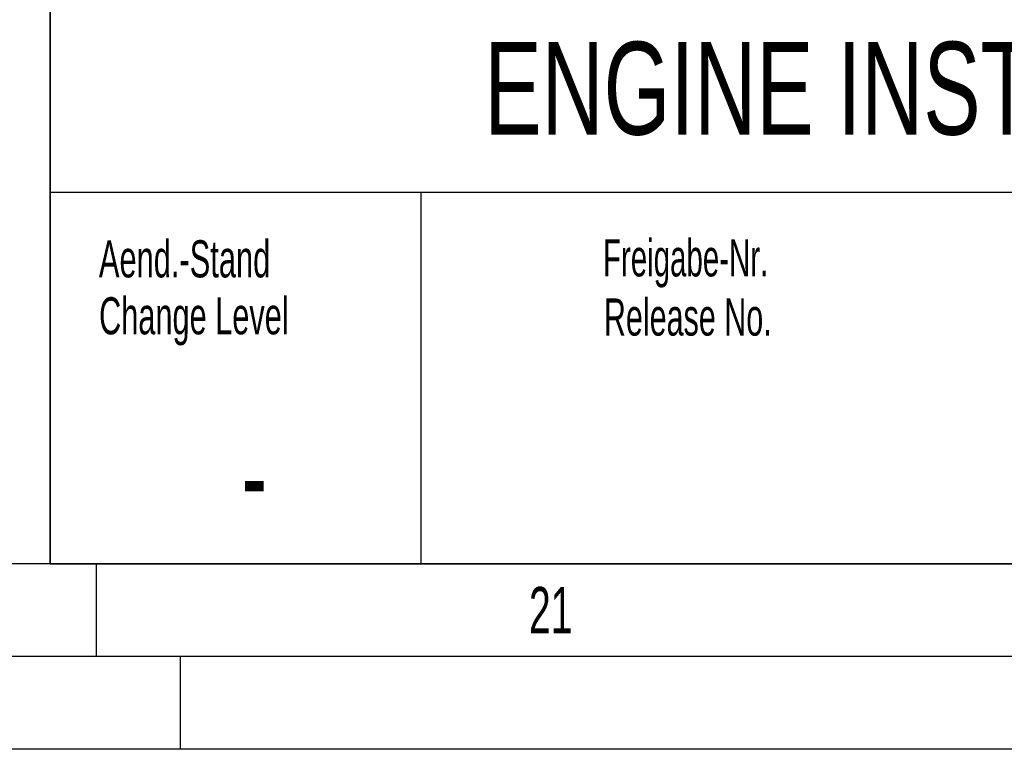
# Model space of a CAD drawing. Header units: millimetres. Extents: x 0 to 1189, y 0 to 841.
# Tile 58 of 82: x 990 to 1043, y 0 to 39. Entities that reach past the tile are written whole.
import ezdxf
from ezdxf.enums import TextEntityAlignment as Align

# ---------------------------------------------------------------- set-up
doc = ezdxf.new("R2010")
doc.units = ezdxf.units.MM
doc.header["$LTSCALE"] = 65.395
doc.layers.get('0').update_dxf_attribs({"linetype": 'CONTINUOUS'})
doc.styles.get("Standard").update_dxf_attribs({"font": 'txt', "width": 0.6})
doc.styles.add('TEXTSTYLE_2', font='txt')
doc.styles.add('TEXTSTYLE_3', font='txt', dxfattribs={"width": 0.8})

# ---------------------------------------------------------------- blocks, each defined once
blk = doc.blocks.new('*T996')
at = {"color": 5, "linetype": 'Continuous'}
for p, q in [((0, 0), (187, 0)), ((0, 0), (0, -75)), ((187, 0), (187, -75)), ((0, -75), (187, -75))]:
    blk.add_line(p, q, dxfattribs=at)
at = {"color": 2, "linetype": 'Continuous', "style": 'TEXTSTYLE_3'}
for s, width, p in [('6M32E_CFWS', 0.738095, (73.4, -6.75)), ('1.6', 0.547619, (113.757, -6.75)), ('6M32E_CFWS', 0.738095, (73.4, -13.25)), ('1.5', 0.52381, (113.757, -13.25))]:
    blk.add_text(s, height=5, dxfattribs=dict(at, width=width)).set_placement(p)
for s, width, p in [('W882', 0.833333, (81.679, -22.5)), ('1:20', 0.529762, (128.405, -22.5)), ('-', 0.619048, (11, -72.75))]:
    blk.add_text(s, height=5, dxfattribs=dict(at, width=width)).set_placement(p, align=Align.CENTER)
for s, width, p in [('~37000', 0.678571, (185.6, -22.5)), ('1', 0.47619, (185.6, -62.75)), ('1', 0.47619, (185.6, -73.25))]:
    blk.add_text(s, height=5, dxfattribs=dict(at, width=width)).set_placement(p, align=Align.RIGHT)
at = {"color": 5, "linetype": 'Continuous', "width": 0.761905}
blk.add_text('mK', height=2, dxfattribs=at).set_placement((45.071, -31), align=Align.CENTER)
at = {"color": 7, "linetype": 'Continuous', "style": 'TEXTSTYLE_3'}
for s, width, p in [('Motor - Einbauzeichnung', 0.602484, (23.4, -43.125)), ('ENGINE INSTALLATION DRAWING', 0.69224, (23.4, -51.875))]:
    blk.add_text(s, height=5, dxfattribs=dict(at, width=width)).set_placement(p)
at = {"color": 7, "linetype": 'Continuous', "style": 'TEXTSTYLE_3', "width": 0.738095}
blk.add_text('6M32E CFWS', height=5, dxfattribs=at).set_placement((121.5, -72.75), align=Align.CENTER)

msp = doc.modelspace()

# ---------------------------------------------------------------- linework, layer by layer
at = {"color": 6, "linetype": 'Continuous'}
for p, q in [((992, 10), (992, 85)), ((1184, 5), (5, 5))]:
    msp.add_line(p, q, dxfattribs=at)
at = {"color": 7, "linetype": 'Continuous'}
for p, q in [((1179, 30), (992, 30)), ((1012, 10), (1012, 30))]:
    msp.add_line(p, q, dxfattribs=at)
at = {"color": 5, "linetype": 'Continuous'}
for p, q in [((1179, 10), (10, 10)), ((994.5, 5), (994.5, 10)), ((999, 5), (999, 0)), ((1189, 0), (0, 0))]:
    msp.add_line(p, q, dxfattribs=at)

# ---------------------------------------------------------------- block references
msp.add_blockref('*T996', (992, 85))

# ---------------------------------------------------------------- texts
for s, height, style, width, p in [('Aend.-Stand', 2, 'TEXTSTYLE_3', 0.621212, (994.62617, 25.43176)), ('Freigabe-Nr.', 2, 'TEXTSTYLE_3', 0.593254, (1021.79731, 25.48415)), ('Change Level', 2, 'TEXTSTYLE_3', 0.619048, (994.63475, 22.3631)), ('Release No.', 2, 'TEXTSTYLE_3', 0.614719, (1021.8433, 22.29466)), ('21', 2.50001, 'TEXTSTYLE_2', 0.630952, (1017.806, 6.248))]:
    msp.add_text(s, height=height, dxfattribs=dict(at, style=style, width=width)).set_placement(p)

doc.saveas('drawing.dxf')
